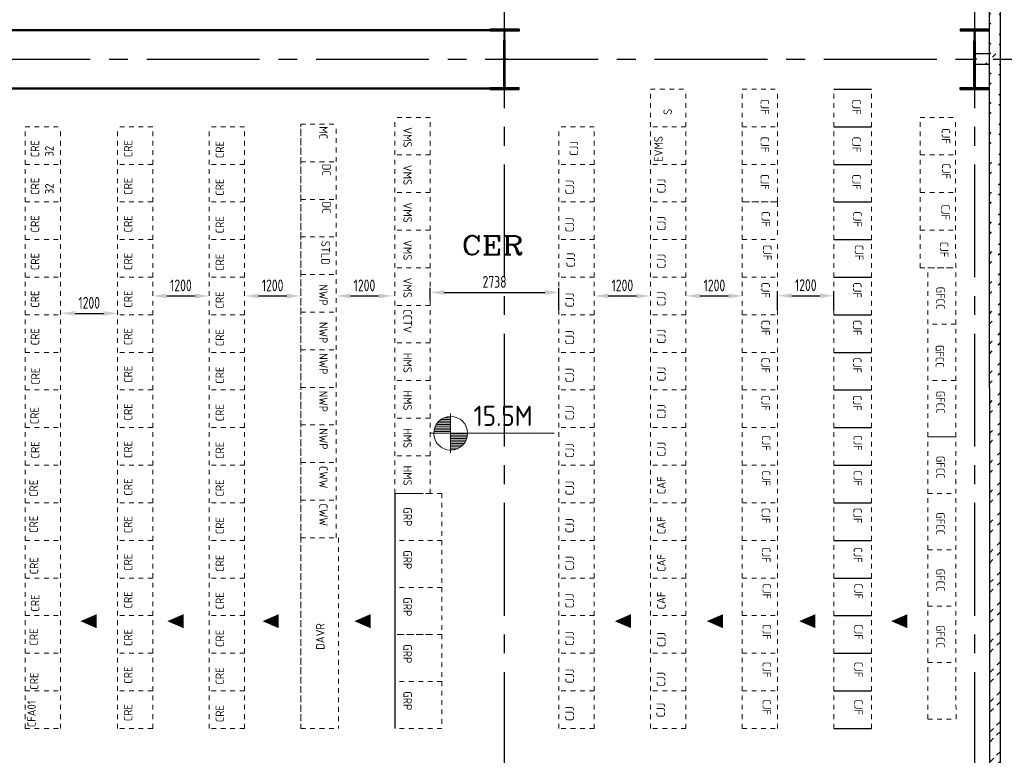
# Model space of a CAD drawing. Extents: x -287416 to 4934791, y -504132 to 1826789.
# Tile 66 of 132: x 62753 to 83692, y -84061 to -68410. Entities that reach past the tile are written whole.
import ezdxf

# ---------------------------------------------------------------- set-up
doc = ezdxf.new("R2010")
doc.units = 0
doc.header["$LTSCALE"] = 800
doc.header["$MEASUREMENT"] = 0
for name, pattern in [('CENTER', [2, 1.25, -0.25, 0.25, -0.25]), ('CENTER2', [1.125, 0.75, -0.125, 0.125, -0.125]), ('DASHED', [0.75, 0.5, -0.25]), ('HIDDENS', [0.25, 0.125, -0.125])]:
    doc.linetypes.add(name, pattern=pattern)
doc.layers.get('0').update_dxf_attribs({"linetype": 'CONTINUOUS'})
doc.layers.get('DEFPOINTS').update_dxf_attribs({"linetype": 'CONTINUOUS'})
for name, color, linetype in [('COL', 1, 'CENTER'), ('GRID', 8, 'CENTER'), ('HATCH', 9, 'CONTINUOUS'), ('WALL', 6, 'CONTINUOUS'), ('WALLH', 2, 'CONTINUOUS')]:
    doc.layers.add(name, color=color, linetype=linetype)
for name, color, linetype, lineweight in [('DIM', 4, 'CONTINUOUS', 15), ('pnl', 251, 'HIDDENS', 9), ('T', 3, 'CONTINUOUS', 15), ('TEXT', 3, 'CONTINUOUS', 15)]:
    doc.layers.add(name, color=color, linetype=linetype, lineweight=lineweight)
doc.styles.add('ROMANC', font='romanc')
doc.styles.add('ROMANS', font='ISO9.shx', dxfattribs={"width": 0.8})
doc.styles.get("Standard").update_dxf_attribs({"font": 'ISO9'})
doc.dimstyles.new('GS', dxfattribs={"dimscale": 100, "dimtxt": 2.5, "dimasz": 3, "dimexe": 1, "dimexo": 1, "dimgap": 1, "dimtad": 1, "dimdec": 0, "dimzin": 0, "dimdsep": 46, "dimtxsty": 'ROMANS', "dimcen": 0.09, "dimclrd": 4, "dimclre": 8, "dimclrt": 3, "dimadec": 0, "dimazin": 0, "dimtfac": 1, "dimtdec": 0, "dimtofl": 0, "dimtmove": 0, "dimatfit": 3, "dimfxl": 1, "dimtolj": 1, "dimtzin": 0, "dimarcsym": 0})

# ---------------------------------------------------------------- blocks, each defined once
blk = doc.blocks.new('*X7')
at = {"color": 0}
for p, q in [((36154, 29375), (36330, 29375)), ((36183, 29400), (36330, 29400)), ((36226, 29425), (36330, 29425)), ((36085, 29250), (36330, 29250)), ((36092, 29275), (36330, 29275)), ((36102, 29300), (36330, 29300)), ((36115, 29325), (36330, 29325)), ((36132, 29350), (36330, 29350)), ((36080, 29200), (36330, 29200)), ((36081, 29225), (36330, 29225))]:
    blk.add_line(p, q, dxfattribs=at)
blk = doc.blocks.new('LL')
for p, q in [((-711, 0), (-711, 423)), ((-1136, 0), (-711, 0)), ((1493, 0), (-711, 0)), ((-711, 0), (-711, -418))]:
    blk.add_line(p, q)
for start, end in [(90, 180), (0, 90), (180, 270), (270, 0)]:
    blk.add_arc((-711, 0), 360, start, end)
at = {"xscale": 1.440000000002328, "yscale": 1.440000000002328, "zscale": 1.440000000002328}
blk.add_blockref('*X7', (-53026, -42044), dxfattribs=at)
at = {"xscale": 1.440000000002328, "yscale": 1.440000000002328, "zscale": 1.440000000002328, "rotation": 180}
blk.add_blockref('*X7', (51604, 42044), dxfattribs=at)
at = {"flags": 4}
blk.add_attdef('LEVEL', (-222, 154), '', height=432, dxfattribs=at)
blk = doc.blocks.new('*D737')
at = {"layer": 'DEFPOINTS', "color": 0, "transparency": 16777216}
for p in [(63632, -74658), (64832, -74658), (64832, -74658)]:
    blk.add_point(p, dxfattribs=at)
at = {"layer": 'WALLH', "color": 4, "lineweight": -2, "transparency": 16777216}
blk.add_line((63932, -74658), (64532, -74658), dxfattribs=at)
at = {"layer": 'WALLH', "color": 4, "transparency": 16777216}
for points in [[(63932, -74608), (63932, -74708), (63632, -74658)], [(64532, -74608), (64532, -74708), (64832, -74658)]]:
    blk.add_solid(points, dxfattribs=at)
at = {"layer": 'WALLH', "color": 3, "transparency": 16777216, "insert": (64232, -74433), "char_height": 250, "attachment_point": 5, "style": 'ROMANS'}
blk.add_mtext('\\A1;1200', dxfattribs=at)
blk = doc.blocks.new('*D738')
at = {"layer": 'DEFPOINTS', "color": 0, "transparency": 16777216}
for p in [(65582, -74288), (66782, -74288), (66782, -74288)]:
    blk.add_point(p, dxfattribs=at)
at = {"layer": 'WALLH', "color": 4, "lineweight": -2, "transparency": 16777216}
blk.add_line((65882, -74288), (66482, -74288), dxfattribs=at)
at = {"layer": 'WALLH', "color": 4, "transparency": 16777216}
for points in [[(65882, -74238), (65882, -74338), (65582, -74288)], [(66482, -74238), (66482, -74338), (66782, -74288)]]:
    blk.add_solid(points, dxfattribs=at)
at = {"layer": 'WALLH', "color": 3, "transparency": 16777216, "insert": (66182, -74063), "char_height": 250, "attachment_point": 5, "style": 'ROMANS'}
blk.add_mtext('\\A1;1200', dxfattribs=at)
blk = doc.blocks.new('*D739')
at = {"layer": 'DEFPOINTS', "color": 0, "transparency": 16777216}
for p in [(67532, -74288), (68732, -74288), (68732, -74288)]:
    blk.add_point(p, dxfattribs=at)
at = {"layer": 'WALL', "color": 4, "lineweight": -2, "transparency": 16777216}
blk.add_line((67832, -74288), (68432, -74288), dxfattribs=at)
at = {"layer": 'WALL', "color": 4, "transparency": 16777216}
for points in [[(67832, -74238), (67832, -74338), (67532, -74288)], [(68432, -74238), (68432, -74338), (68732, -74288)]]:
    blk.add_solid(points, dxfattribs=at)
at = {"layer": 'WALL', "color": 3, "transparency": 16777216, "insert": (68132, -74063), "char_height": 250, "attachment_point": 5, "style": 'ROMANS'}
blk.add_mtext('\\A1;1200', dxfattribs=at)
blk = doc.blocks.new('*D740')
at = {"layer": 'DEFPOINTS', "color": 0, "transparency": 16777216}
for p in [(74970, -74288), (76170, -74288), (76170, -74288)]:
    blk.add_point(p, dxfattribs=at)
at = {"layer": 'WALL', "color": 4, "lineweight": -2, "transparency": 16777216}
blk.add_line((75270, -74288), (75870, -74288), dxfattribs=at)
at = {"layer": 'WALL', "color": 4, "transparency": 16777216}
for points in [[(75270, -74238), (75270, -74338), (74970, -74288)], [(75870, -74238), (75870, -74338), (76170, -74288)]]:
    blk.add_solid(points, dxfattribs=at)
at = {"layer": 'WALL', "color": 3, "transparency": 16777216, "insert": (75570, -74063), "char_height": 250, "attachment_point": 5, "style": 'ROMANS'}
blk.add_mtext('\\A1;1200', dxfattribs=at)
blk = doc.blocks.new('*D749')
at = {"layer": 'DEFPOINTS', "color": 0, "transparency": 16777216}
for p in [(69485, -74288), (70685, -74288), (70685, -74288)]:
    blk.add_point(p, dxfattribs=at)
at = {"layer": 'WALL', "color": 4, "lineweight": -2, "transparency": 16777216}
blk.add_line((69785, -74288), (70385, -74288), dxfattribs=at)
at = {"layer": 'WALL', "color": 4, "transparency": 16777216}
for points in [[(69785, -74238), (69785, -74338), (69485, -74288)], [(70385, -74238), (70385, -74338), (70685, -74288)]]:
    blk.add_solid(points, dxfattribs=at)
at = {"layer": 'WALL', "color": 3, "transparency": 16777216, "insert": (70085, -74063), "char_height": 250, "attachment_point": 5, "style": 'ROMANS'}
blk.add_mtext('\\A1;1200', dxfattribs=at)
blk = doc.blocks.new('*D750')
at = {"layer": 'DEFPOINTS', "color": 0, "transparency": 16777216}
for p in [(76927, -74288), (78127, -74288), (78127, -74288)]:
    blk.add_point(p, dxfattribs=at)
at = {"layer": 'WALL', "color": 4, "lineweight": -2, "transparency": 16777216}
blk.add_line((77227, -74288), (77827, -74288), dxfattribs=at)
at = {"layer": 'WALL', "color": 4, "transparency": 16777216}
for points in [[(77227, -74238), (77227, -74338), (76927, -74288)], [(77827, -74238), (77827, -74338), (78127, -74288)]]:
    blk.add_solid(points, dxfattribs=at)
at = {"layer": 'WALL', "color": 3, "transparency": 16777216, "insert": (77527, -74063), "char_height": 250, "attachment_point": 5, "style": 'ROMANS'}
blk.add_mtext('\\A1;1200', dxfattribs=at)
blk = doc.blocks.new('*D753')
at = {"layer": 'DEFPOINTS', "color": 0, "transparency": 16777216}
for p in [(80070, -74283), (78870, -74688), (80070, -74688)]:
    blk.add_point(p, dxfattribs=at)
at = {"layer": 'WALL', "color": 8, "lineweight": -2, "transparency": 16777216}
for p, q in [((78870, -74588), (78870, -74183)), ((80070, -74588), (80070, -74183))]:
    blk.add_line(p, q, dxfattribs=at)
at = {"layer": 'WALL', "color": 4, "lineweight": -2, "transparency": 16777216}
blk.add_line((79170, -74283), (79770, -74283), dxfattribs=at)
at = {"layer": 'WALL', "color": 4, "transparency": 16777216}
for points in [[(79170, -74233), (79170, -74333), (78870, -74283)], [(79770, -74233), (79770, -74333), (80070, -74283)]]:
    blk.add_solid(points, dxfattribs=at)
at = {"layer": 'WALL', "color": 3, "transparency": 16777216, "insert": (79470, -74058), "char_height": 250, "attachment_point": 5, "style": 'ROMANS'}
blk.add_mtext('\\A1;1200', dxfattribs=at)
blk = doc.blocks.new('*D763')
at = {"layer": 'DEFPOINTS', "color": 0, "transparency": 16777216}
for p in [(74220, -74213), (71482, -74488), (74220, -74688)]:
    blk.add_point(p, dxfattribs=at)
at = {"layer": 'WALL', "color": 8, "lineweight": -2, "transparency": 16777216}
for p, q in [((71482, -74388), (71482, -74113)), ((74220, -74588), (74220, -74113))]:
    blk.add_line(p, q, dxfattribs=at)
at = {"layer": 'WALL', "color": 4, "lineweight": -2, "transparency": 16777216}
blk.add_line((71782, -74213), (73920, -74213), dxfattribs=at)
at = {"layer": 'WALL', "color": 4, "transparency": 16777216}
for points in [[(71782, -74163), (71782, -74263), (71482, -74213)], [(73920, -74163), (73920, -74263), (74220, -74213)]]:
    blk.add_solid(points, dxfattribs=at)
at = {"layer": 'WALL', "color": 3, "transparency": 16777216, "insert": (72851, -73988), "char_height": 250, "attachment_point": 5, "style": 'ROMANS'}
blk.add_mtext('\\A1;2738', dxfattribs=at)
blk = doc.blocks.new('A$C14326149')
at = {"layer": 'COL'}
h = blk.add_hatch(dxfattribs=at)
h.set_pattern_fill('ANSI31', color=256, scale=100, style=0)
h.paths.add_polyline_path([(310, 640), (0, 640), (0, 600), (310, 600)])
h.paths.add_polyline_path([(0, 600), (0, 640), (-310, 640), (-310, 600)])
h.paths.add_polyline_path([(0, -640), (0, -600), (-310, -600), (-310, -640)])
h.paths.add_polyline_path([(0, -600), (0, -640), (310, -640), (310, -600)])
h.paths.add_polyline_path([(-16, 0), (0, 0), (0, 600), (-16, 600)])
h.paths.add_polyline_path([(0, 0), (16, 0), (16, 600), (0, 600)])
h.paths.add_polyline_path([(16, 0), (0, 0), (0, -600), (16, -600)])
h.paths.add_polyline_path([(-16, -600), (0, -600), (0, 0), (-16, 0)])
for p, q in [((310, 640), (-310, 640)), ((-310, 640), (-310, 600)), ((310, 640), (310, 600)), ((310, 600), (-310, 600)), ((-16, -600), (-16, 600)), ((16, -600), (16, 600)), ((-310, -600), (310, -600)), ((-310, -640), (-310, -600)), ((310, -640), (310, -600)), ((-310, -640), (310, -640))]:
    blk.add_line(p, q, dxfattribs=at)
at = {"layer": 'COL', "color": 2}
for p, q in [((0, -672), (0, 672)), ((44, 0), (-44, 0))]:
    blk.add_line(p, q, dxfattribs=at)

msp = doc.modelspace()

# ---------------------------------------------------------------- hatches: boundary and pattern name
at = {"layer": 'HATCH'}
h = msp.add_hatch(dxfattribs=at)
h.set_pattern_fill('ANSI32', color=256, scale=1200, style=0)
h.set_pattern_definition([(45, (-1822.04, -210775.5), (-318.198, 318.198), []), (45, (-1609.9, -210775.5), (-318.198, 318.198), [])])
edge = h.paths.add_edge_path()
edge.add_line((83388.1, -122922), (83379.1, -61702))
edge.add_line((83618.1, -122922), (83607.4, -61472))
h = msp.add_hatch(dxfattribs=at)
h.set_pattern_fill('ANSI32', color=256, scale=1200, style=0)
h.set_pattern_definition([(45, (-23852.8, -212773.7), (-318.198, 318.198), []), (45, (-23640.65, -212773.7), (-318.198, 318.198), [])])
edge = h.paths.add_edge_path()
edge.add_line((83380.2, -69367), (83043, -69367))
edge.add_line((83610.2, -69137), (83043, -69137))

# ---------------------------------------------------------------- linework, layer by layer
at = {"color": 6}
for p, q in [((80069.7, -69888.5), (80869.7, -69888.5)), ((80069.7, -70688.5), (80869.7, -70688.5)), ((80069.7, -71488.5), (80869.7, -71488.5)), ((80069.7, -72288.5), (80869.7, -72288.5)), ((80069.7, -73088.5), (80869.7, -73088.5)), ((80069.7, -73888.5), (80869.7, -73888.5)), ((80069.7, -74688.5), (80869.7, -74688.5)), ((80069.7, -75488.5), (80869.7, -75488.5)), ((80069.7, -76288.5), (80869.7, -76288.5)), ((80069.7, -77088.5), (80869.7, -77088.5)), ((80069.7, -77888.5), (80869.7, -77888.5)), ((80069.7, -78688.5), (80869.7, -78688.5)), ((80069.7, -79488.5), (80869.7, -79488.5)), ((80069.7, -80288.5), (80869.7, -80288.5)), ((80069.7, -81088.5), (80869.7, -81088.5)), ((80069.7, -81888.5), (80869.7, -81888.5)), ((80069.7, -82688.5), (80869.7, -82688.5)), ((80069.7, -83488.5), (80869.7, -83488.5))]:
    msp.add_line(p, q, dxfattribs=at)
msp.add_line((70731.7, -78488.5), (70731.7, -83488.5))
msp.add_line((70731.7, -78488.5), (70731.7, -83488.5))
at = {"linetype": 'DASHED', "const_width": 50, "flags": 128}
for points in [[(62373.1, -68632), (72753.1, -68632)], [(62373.1, -69872), (72753.1, -69872)]]:
    msp.add_lwpolyline(points, dxfattribs=at)
at = {"layer": 'GRID', "linetype": 'CENTER2', "ltscale": 4}
for p, q in [((83063.1, -127890.5), (83063.1, -60846.1)), ((73063.1, -127890.5), (73063.1, -61349.7)), ((58254.9, -69252), (85528.7, -69252))]:
    msp.add_line(p, q, dxfattribs=at)
at = {"layer": 'pnl', "color": 2}
for p, q in [((76169.7, -75488.5), (76169.7, -69888.5)), ((76169.7, -69888.5), (76919.7, -69888.5)), ((76919.7, -83488.5), (76919.7, -69888.5)), ((74219.7, -83488.5), (74219.7, -70688.5)), ((74969.7, -70688.5), (74219.7, -70688.5)), ((74969.7, -83488.5), (74969.7, -70688.5)), ((76919.7, -70688.5), (76169.7, -70688.5)), ((76919.7, -83488.5), (76919.7, -70688.5)), ((74969.7, -71488.5), (74219.7, -71488.5)), ((76919.7, -71488.5), (76169.7, -71488.5)), ((74969.7, -72288.5), (74219.7, -72288.5)), ((76919.7, -72288.5), (76169.7, -72288.5)), ((74969.7, -73088.5), (74219.7, -73088.5)), ((76919.7, -73088.5), (76169.7, -73088.5)), ((74969.7, -73888.5), (74219.7, -73888.5)), ((76919.7, -73888.5), (76169.7, -73888.5)), ((74969.7, -74688.5), (74219.7, -74688.5)), ((76919.7, -74688.5), (76169.7, -74688.5)), ((74969.7, -75488.5), (74219.7, -75488.5)), ((76169.7, -83488.5), (76169.7, -75488.5)), ((76919.7, -75488.5), (76169.7, -75488.5)), ((74969.7, -76288.5), (74219.7, -76288.5)), ((76919.7, -76288.5), (76169.7, -76288.5)), ((74969.7, -77088.5), (74219.7, -77088.5)), ((76919.7, -77088.5), (76169.7, -77088.5)), ((74969.7, -77888.5), (74219.7, -77888.5)), ((76919.7, -77888.5), (76169.7, -77888.5)), ((74969.7, -78688.5), (74219.7, -78688.5)), ((76919.7, -78688.5), (76169.7, -78688.5)), ((74969.7, -79488.5), (74219.7, -79488.5)), ((76919.7, -79488.5), (76169.7, -79488.5)), ((74969.7, -80288.5), (74219.7, -80288.5)), ((76919.7, -80288.5), (76169.7, -80288.5)), ((74969.7, -81088.5), (74219.7, -81088.5)), ((76919.7, -81088.5), (76169.7, -81088.5)), ((74969.7, -81888.5), (74219.7, -81888.5)), ((76919.7, -81888.5), (76169.7, -81888.5)), ((74969.7, -82688.5), (74219.7, -82688.5)), ((76919.7, -82688.5), (76169.7, -82688.5)), ((74969.7, -83488.5), (74219.7, -83488.5)), ((76919.7, -83488.5), (76169.7, -83488.5))]:
    msp.add_line(p, q, dxfattribs=at)
at = {"layer": 'pnl', "color": 6}
for p, q in [((78119.7, -69888.5), (78869.7, -69888.5)), ((78119.7, -73088.5), (78119.7, -69888.5)), ((78119.7, -83488.5), (78119.7, -69888.5)), ((78869.7, -72288.5), (78869.7, -69888.5)), ((80069.7, -83488.5), (80069.7, -69888.5)), ((80869.7, -83488.5), (80869.7, -69888.5)), ((81905.3, -73688.5), (81905.3, -70488.5)), ((81905.3, -70488.5), (82655.3, -70488.5)), ((82664.8, -83288.5), (82655.3, -70488.5)), ((78119.7, -70688.5), (78869.7, -70688.5)), ((81905.3, -71288.5), (82655.3, -71288.5)), ((78119.7, -71488.5), (78869.7, -71488.5)), ((81905.3, -72088.5), (82655.3, -72088.5)), ((78119.7, -72288.5), (78869.7, -72288.5)), ((78119.7, -72288.5), (78869.7, -72288.5)), ((78169.7, -72288.5), (78869.7, -72288.5)), ((78869.7, -72288.5), (78869.7, -73088.5)), ((81905.3, -72888.5), (82655.3, -72888.5)), ((78119.7, -83488.5), (78119.7, -73088.5)), ((78119.7, -73088.5), (78869.7, -73088.5)), ((78119.7, -73088.5), (78869.7, -73088.5)), ((78119.7, -73088.5), (78869.7, -73088.5)), ((78869.7, -83488.5), (78869.7, -73088.5)), ((81905.3, -73688.5), (82655.3, -73688.5)), ((82064.8, -77288.5), (82064.8, -73688.5)), ((82064.8, -73688.5), (82664.8, -73688.5)), ((78119.7, -73888.5), (78869.7, -73888.5)), ((78119.7, -74688.5), (78869.7, -74688.5)), ((82664.8, -74888.5), (82064.8, -74888.5)), ((78119.7, -75488.5), (78869.7, -75488.5)), ((82664.8, -76088.5), (82064.8, -76088.5)), ((78119.7, -76288.5), (78869.7, -76288.5)), ((78119.7, -77088.5), (78869.7, -77088.5)), ((82064.8, -83288.5), (82064.8, -77288.5)), ((82064.8, -77288.5), (82664.8, -77288.5)), ((82664.8, -77288.5), (82064.8, -77288.5)), ((78119.7, -77888.5), (78869.7, -77888.5)), ((82064.8, -78488.5), (82664.8, -78488.5)), ((78119.7, -78688.5), (78869.7, -78688.5)), ((78119.7, -79488.5), (78869.7, -79488.5)), ((82064.8, -79688.5), (82664.8, -79688.5)), ((78119.7, -80288.5), (78869.7, -80288.5)), ((82064.8, -80888.5), (82664.8, -80888.5)), ((78119.7, -81088.5), (78869.7, -81088.5)), ((78119.7, -81888.5), (78869.7, -81888.5)), ((82064.8, -82088.5), (82664.8, -82088.5)), ((78119.7, -82688.5), (78869.7, -82688.5)), ((82064.8, -83288.5), (82664.8, -83288.5)), ((78119.7, -83488.5), (78869.7, -83488.5))]:
    msp.add_line(p, q, dxfattribs=at)
at = {"layer": 'pnl'}
for p, q in [((70731.7, -78488.5), (70731.7, -70488.5)), ((71481.7, -70488.5), (70731.7, -70488.5)), ((71481.7, -78488.5), (71481.7, -70488.5)), ((71481.7, -78488.5), (71481.7, -70488.5)), ((68731.7, -73832.5), (68731.7, -70632.5)), ((68731.7, -83488.5), (68731.7, -70632.5)), ((68731.7, -70632.5), (69481.7, -70632.5)), ((68731.7, -83488.5), (68731.7, -70688.5)), ((69481.7, -73832.5), (69481.7, -70632.5)), ((71481.7, -71288.5), (70731.7, -71288.5)), ((68731.7, -71432.5), (69481.7, -71432.5)), ((68731.7, -72232.5), (69481.7, -72232.5)), ((71481.7, -72088.5), (70731.7, -72088.5)), ((68731.7, -73032.5), (69481.7, -73032.5)), ((71481.7, -72888.5), (70731.7, -72888.5)), ((71481.7, -73688.5), (70731.7, -73688.5)), ((68731.7, -79432.5), (68731.7, -73832.5)), ((68731.7, -73832.5), (69481.7, -73832.5)), ((68731.7, -73832.5), (69481.7, -73832.5)), ((68731.7, -73832.5), (69481.7, -73832.5)), ((68731.7, -73832.5), (69481.7, -73832.5)), ((69481.7, -79432.5), (69481.7, -73832.5)), ((71481.7, -74488.5), (70731.7, -74488.5)), ((68731.7, -74632.5), (69481.7, -74632.5)), ((71481.7, -75288.5), (70731.7, -75288.5)), ((68731.7, -75432.5), (69481.7, -75432.5)), ((71481.7, -76088.5), (70731.7, -76088.5)), ((68731.7, -76232.5), (69481.7, -76232.5)), ((68731.7, -77032.5), (69481.7, -77032.5)), ((71481.7, -76888.5), (70731.7, -76888.5)), ((68731.7, -77832.5), (69481.7, -77832.5)), ((71481.7, -77688.5), (70731.7, -77688.5)), ((70731.7, -78488.5), (71281.7, -78488.5)), ((71481.7, -78488.5), (70731.7, -78488.5)), ((71731.7, -78488.5), (70731.7, -78488.5)), ((71731.7, -78488.5), (71181.7, -78488.5)), ((71731.7, -78488.5), (71731.7, -79488.5)), ((68731.7, -78632.5), (69481.7, -78632.5)), ((68731.7, -79432.5), (69481.7, -79432.5)), ((68731.7, -79432.5), (69531.7, -79432.5)), ((68731.7, -79432.5), (68731.7, -83488.5)), ((69531.7, -79432.5), (69531.7, -83488.5)), ((70731.7, -79432.5), (70731.7, -83488.5)), ((71731.7, -79488.5), (70731.7, -79488.5)), ((71731.7, -79488.5), (71731.7, -80488.5)), ((71731.7, -80488.5), (70731.7, -80488.5)), ((71731.7, -80488.5), (71731.7, -81488.5)), ((71731.7, -81488.5), (70731.7, -81488.5)), ((71481.7, -81488.5), (70731.7, -81488.5)), ((71731.7, -81488.5), (70731.7, -81488.5)), ((71731.7, -81488.5), (71731.7, -82488.5)), ((71731.7, -82488.5), (70731.7, -82488.5)), ((71731.7, -82488.5), (71731.7, -83488.5)), ((68731.7, -83488.5), (69481.7, -83488.5)), ((71731.7, -83488.5), (70731.7, -83488.5))]:
    msp.add_line(p, q, dxfattribs=at)
at = {"layer": 'pnl', "color": 4}
for p, q in [((62870.3, -83488.5), (62870.3, -70688.5)), ((62870.3, -70688.5), (63620.3, -70688.5)), ((63620.3, -83488.5), (63620.3, -70688.5)), ((64831.7, -83488.5), (64831.7, -70688.5)), ((65581.7, -70688.5), (64831.7, -70688.5)), ((65581.7, -83488.5), (65581.7, -70688.5)), ((66781.7, -83488.5), (66781.7, -70688.5)), ((67531.7, -70688.5), (66781.7, -70688.5)), ((67531.7, -83488.5), (67531.7, -70688.5)), ((62870.3, -71488.5), (63620.3, -71488.5)), ((62870.3, -71488.5), (63620.3, -71488.5)), ((65581.7, -71488.5), (64831.7, -71488.5)), ((67531.7, -71488.5), (66781.7, -71488.5)), ((62870.3, -72288.5), (63620.3, -72288.5)), ((62870.3, -72288.5), (63620.3, -72288.5)), ((65581.7, -72288.5), (64831.7, -72288.5)), ((67531.7, -72288.5), (66781.7, -72288.5)), ((62870.3, -73088.5), (63620.3, -73088.5)), ((62870.3, -73088.5), (63620.3, -73088.5)), ((65581.7, -73088.5), (64831.7, -73088.5)), ((67531.7, -73088.5), (66781.7, -73088.5)), ((62870.3, -73888.5), (63620.3, -73888.5)), ((62870.3, -73888.5), (63620.3, -73888.5)), ((65581.7, -73888.5), (64831.7, -73888.5)), ((67531.7, -73888.5), (66781.7, -73888.5)), ((62870.3, -74688.5), (63620.3, -74688.5)), ((62870.3, -74688.5), (63620.3, -74688.5)), ((65581.7, -74688.5), (64831.7, -74688.5)), ((67531.7, -74688.5), (66781.7, -74688.5)), ((62870.3, -75488.5), (63620.3, -75488.5)), ((65581.7, -75488.5), (64831.7, -75488.5)), ((67531.7, -75488.5), (66781.7, -75488.5)), ((62870.3, -76288.5), (63620.3, -76288.5)), ((65581.7, -76288.5), (64831.7, -76288.5)), ((67531.7, -76288.5), (66781.7, -76288.5)), ((62870.3, -77088.5), (63620.3, -77088.5)), ((65581.7, -77088.5), (64831.7, -77088.5)), ((67531.7, -77088.5), (66781.7, -77088.5)), ((62870.3, -77888.5), (63620.3, -77888.5)), ((65581.7, -77888.5), (64831.7, -77888.5)), ((67531.7, -77888.5), (66781.7, -77888.5)), ((62870.3, -78688.5), (63620.3, -78688.5)), ((65581.7, -78688.5), (64831.7, -78688.5)), ((67531.7, -78688.5), (66781.7, -78688.5)), ((62870.3, -79488.5), (63620.3, -79488.5)), ((65581.7, -79488.5), (64831.7, -79488.5)), ((67531.7, -79488.5), (66781.7, -79488.5)), ((62870.3, -80288.5), (63620.3, -80288.5)), ((65581.7, -80288.5), (64831.7, -80288.5)), ((67531.7, -80288.5), (66781.7, -80288.5)), ((62870.3, -81088.5), (63620.3, -81088.5)), ((65581.7, -81088.5), (64831.7, -81088.5)), ((67531.7, -81088.5), (66781.7, -81088.5)), ((62870.3, -81888.5), (63620.3, -81888.5)), ((65581.7, -81888.5), (64831.7, -81888.5)), ((67531.7, -81888.5), (66781.7, -81888.5)), ((62870.3, -82688.5), (63620.3, -82688.5)), ((65581.7, -82688.5), (64831.7, -82688.5)), ((67531.7, -82688.5), (66781.7, -82688.5)), ((62870.3, -83488.5), (63620.3, -83488.5)), ((65581.7, -83488.5), (64831.7, -83488.5)), ((67531.7, -83488.5), (66781.7, -83488.5))]:
    msp.add_line(p, q, dxfattribs=at)
at = {"layer": 'TEXT', "color": 4, "ltscale": 101}
for points in [[(64045, -81206.8, 0, 300, 0), (64390.9, -81206.9, 300, 300, 0)], [(65893.5, -81206.8, 0, 300, 0), (66239.3, -81206.9, 300, 300, 0)]]:
    msp.add_lwpolyline(points, format="xyseb", dxfattribs=at)
at = {"layer": 'TEXT', "ltscale": 101}
for points in [[(67917.1, -81206.8, 0, 300, 0), (68262.9, -81206.9, 300, 300, 0)], [(69870.1, -81206.8, 0, 300, 0), (70215.9, -81206.9, 300, 300, 0)], [(77366.2, -81206.8, 0, 300, 0), (77712, -81206.9, 300, 300, 0)]]:
    msp.add_lwpolyline(points, format="xyseb", dxfattribs=at)
at = {"layer": 'TEXT', "color": 2, "ltscale": 101}
msp.add_lwpolyline([(75409.1, -81206.8, 0, 300, 0), (75754.9, -81206.9, 300, 300, 0)], format="xyseb", dxfattribs=at)
at = {"layer": 'TEXT', "color": 6, "ltscale": 101}
for points in [[(79330.1, -81206.8, 0, 300, 0), (79675.9, -81206.9, 300, 300, 0)], [(81287.2, -81206.8, 0, 300, 0), (81633, -81206.9, 300, 300, 0)]]:
    msp.add_lwpolyline(points, format="xyseb", dxfattribs=at)
at = {"layer": 'WALL'}
for p, q in [((83618.1, -122922), (83609.1, -61472)), ((83388.1, -122692.2), (83379.1, -61701.9)), ((83380.2, -69137), (83079.1, -69137)), ((83380.2, -69367), (83079.1, -69367))]:
    msp.add_line(p, q, dxfattribs=at)

# ---------------------------------------------------------------- block references
at = {"layer": 'DIM'}
for p in [(73063.1, -69252), (83063.1, -69252)]:
    msp.add_blockref('A$C14326149', p, dxfattribs=at)
at = {"layer": 'TEXT'}
msp.add_blockref('LL', (72628.9, -77209.2), dxfattribs=at).add_auto_attribs({'LEVEL': '15.5M'})

# ---------------------------------------------------------------- texts
at = {"layer": 'pnl', "color": 6, "style": 'ROMANS'}
for s, p in [('CJF', (78509.5, -70098.2)), ('CJF', (80459.5, -70098.2)), ('CJF', (82360.9, -70720)), ('CJF', (78509.5, -70898.2)), ('CJF', (80459.5, -70898.2)), ('CJF', (82368.5, -71468.2)), ('CJF', (78509.5, -71698.2)), ('CJF', (80459.5, -71698.2)), ('CJF', (82352.4, -72339.4)), ('CJF', (78528.5, -72487.2)), ('CJF', (80478.5, -72487.2)), ('CJF', (78563.2, -73198)), ('CJF', (80513.2, -73198)), ('CJF', (82321.5, -73133.3)), ('CJF', (78525.3, -73998)), ('CJF', (80475.3, -73998)), ('GFCC', (82245.1, -74089.9)), ('CJF', (78525.3, -74798)), ('CJF', (80475.3, -74798)), ('GFCC', (82232.2, -75329.7)), ('CJF', (78525.3, -75598)), ('CJF', (80475.3, -75598)), ('CJF', (78525.3, -76398)), ('CJF', (80475.3, -76398)), ('GFCC', (82245.7, -76304.3)), ('CJF', (78536.6, -77247)), ('CJF', (80486.6, -77247)), ('GFCC', (82245.1, -77689.9)), ('CJF', (78536, -77999.9)), ('CJF', (80486, -77999.9)), ('CJF', (78532.3, -78796)), ('CJF', (80482.3, -78796)), ('GFCC', (82245.1, -78889.9)), ('CJF', (78539.4, -79631.6)), ('CJF', (80489.4, -79631.6)), ('GFCC', (82245.1, -80089.9)), ('CJF', (78551.5, -80405.2)), ('CJF', (80501.5, -80405.2)), ('CJF', (78552.3, -81271.1)), ('CJF', (80502.3, -81271.1)), ('GFCC', (82245.1, -81289.9)), ('CJF', (78552.3, -82071.1)), ('CJF', (80502.3, -82071.1)), ('CJF', (78552.3, -82871.1)), ('CJF', (80502.3, -82871.1))]:
    msp.add_text(s, height=180, rotation=270, dxfattribs=at).set_placement(p)
at = {"layer": 'pnl', "color": 2, "style": 'ROMANS'}
for s, p in [('S', (76623.4, -70433.7)), ('CJJ', (74628.9, -71305.2)), ('EVMS', (76427.4, -71433.7)), ('CJJ', (74537.9, -72130.8)), ('CJJ', (76487.9, -72105.2)), ('CJJ', (74537.9, -72930.8)), ('CJJ', (76487.9, -72905.2)), ('CJJ', (74561.9, -73678.8)), ('CJJ', (76487.9, -73705.2)), ('CJJ', (76487.9, -74505.2)), ('CJJ', (74537.9, -74530.8)), ('CJJ', (74537.9, -75330.8)), ('CJJ', (76487.9, -75305.2)), ('CJJ', (74537.9, -76130.8)), ('CJJ', (76487.9, -76105.2)), ('CJJ', (74537.9, -76930.8)), ('CJJ', (76487.9, -76905.2)), ('CJJ', (74537.9, -77730.8)), ('CJJ', (76487.9, -77705.2)), ('CAF', (76487.9, -78505.2)), ('CJJ', (74537.9, -78530.8)), ('CJJ', (74537.9, -79330.8)), ('CAF', (76487.9, -79356.1)), ('CJJ', (74537.9, -80130.8)), ('CAF', (76487.9, -80156.1)), ('CJJ', (74537.9, -80930.8)), ('CAF', (76487.9, -80956.1)), ('CJJ', (74537.9, -81730.8)), ('CJJ', (76487.9, -81756.1)), ('CJJ', (74537.9, -82530.8)), ('CJJ', (76481.4, -82598.9)), ('CJJ', (76473.7, -83254.1)), ('CJJ', (74537.9, -83330.8))]:
    msp.add_text(s, height=180, rotation=90, dxfattribs=at).set_placement(p)
at = {"layer": 'pnl', "style": 'ROMANS'}
for s, rotation, p in [('MC', 270, (69121.6, -70676.6)), ('VMS', 270, (70911.9, -70698.2)), ('DC', 270, (69188, -71477.4)), ('VMS', 270, (70911.9, -71498.2)), ('DC', 270, (69188, -72277.4)), ('VMS', 270, (70911.9, -72298.2)), ('STLD', 270, (69168.2, -73115.4)), ('VMS', 270, (70911.9, -73098.2)), ('VMS', 270, (70911.9, -73898.2)), ('NWP', 270, (69121.6, -74042.2)), ('CCTV', 270, (70911.9, -74569.6)), ('NWP', 270, (69121.6, -74842.2)), ('NWP', 270, (69121.6, -75504.2)), ('HMS', 270, (70911.9, -75498.2)), ('NWP', 270, (69121.6, -76304.2)), ('HMS', 270, (70911.9, -76298.2)), ('NWP', 270, (69121.6, -77104.2)), ('HMS', 270, (70911.9, -77098.2)), ('CWW', 270, (69121.6, -77904.2)), ('HMS', 270, (70911.9, -77898.2)), ('CWW', 270, (69121.6, -78704.2)), ('GRP', 270, (70913.4, -78784.9)), ('GRP', 270, (70911.9, -79698.2)), ('GRP', 270, (70911.9, -80698.2)), ('DAVR', 90, (69235.4, -81814.9)), ('GRP', 270, (70911.9, -81698.2)), ('GRP', 270, (70911.9, -82698.2))]:
    msp.add_text(s, height=180, rotation=rotation, dxfattribs=at).set_placement(p)
at = {"layer": 'pnl', "color": 4, "style": 'ROMANS'}
for s, p in [('CRE', (63169.2, -71338.1)), ('CRE', (65149.9, -71337.2)), ('CRE', (67099.9, -71356.1)), ('32', (63473.1, -71319.4)), ('CRE', (63169.2, -72138.1)), ('CRE', (65149.9, -72137.2)), ('CRE', (67099.9, -72156.1)), ('32', (63473.1, -72119.4)), ('CRE', (63169.2, -72938.1)), ('CRE', (65149.9, -72937.2)), ('CRE', (67099.9, -72956.1)), ('CRE', (63169.2, -73738.1)), ('CRE', (65149.9, -73737.2)), ('CRE', (67099.9, -73756.1)), ('CRE', (63169.2, -74538.1)), ('CRE', (65149.9, -74537.2)), ('CRE', (67099.9, -74556.1)), ('CRE', (63169.2, -75338.1)), ('CRE', (65149.9, -75337.2)), ('CRE', (67099.9, -75356.1)), ('CRE', (63179.3, -76181.2)), ('CRE', (65149.9, -76137.2)), ('CRE', (67099.9, -76156.1)), ('CRE', (63159.5, -77018.2)), ('CRE', (65149.9, -76937.2)), ('CRE', (67099.9, -76956.1)), ('CRE', (63171.3, -77745.1)), ('CRE', (65149.9, -77737.2)), ('CRE', (67099.9, -77756.1)), ('CRE', (65149.9, -78537.2)), ('CRE', (63139.7, -78563.7)), ('CRE', (67099.9, -78556.1)), ('CRE', (63139.8, -79329.7)), ('CRE', (65149.9, -79337.2)), ('CRE', (67099.9, -79356.1)), ('CRE', (63147.6, -80210.6)), ('CRE', (65149.9, -80137.2)), ('CRE', (67099.9, -80156.1)), ('CRE', (63171.3, -81004.8)), ('CRE', (65149.9, -80937.2)), ('CRE', (67099.9, -80956.1)), ('CRE', (63143.6, -81727.3)), ('CRE', (65149.9, -81737.2)), ('CRE', (67099.9, -81756.1)), ('CRE', (63151, -82665.3)), ('CRE', (65149.9, -82537.2)), ('CRE', (67099.9, -82556.1)), ('CFA01', (63096, -83463)), ('CRE', (65149.9, -83337.2)), ('CRE', (67099.9, -83356.1))]:
    msp.add_text(s, height=180, rotation=90, dxfattribs=at).set_placement(p)
at = {"layer": 'T', "style": 'ROMANC', "width": 1.2}
msp.add_text('CER', height=400, dxfattribs=at).set_placement((72147.5, -73408.6))
at = {"layer": 'T', "char_height": 400, "attachment_point": 1, "rotation": 90, "style": 'ROMANC'}
for insert in [(70696.3, -154534.2), (70696.3, -299576.8)]:
    msp.add_mtext_dynamic_manual_height_columns('\\pi110.05;SOOT BLOWER MCC ON \\P\\pi605.28;RAISED CHEQUERED \\P\\pi1643.4;PLATE FLOOR', width=7496.283, gutter_width=2000, heights=[0], dxfattribs=dict(at, insert=insert))

# ---------------------------------------------------------------- dimensions: what is measured, and where the dimension line sits
at = {"layer": 'WALL'}
for base, p1, p2, picture, middle in [((68731.7, -74288.5), (67531.7, -74288.5), (68731.7, -74288.5), '*D739', (68131.7, -74063.5)), ((70684.8, -74288.5), (69484.8, -74288.5), (70684.8, -74288.5), '*D749', (70084.8, -74063.5)), ((74219.7, -74213), (71481.7, -74488.5), (74219.7, -74688.5), '*D763', (72850.7, -73988)), ((76169.7, -74288.5), (74969.7, -74288.5), (76169.7, -74288.5), '*D740', (75569.7, -74063.5)), ((78126.8, -74288.5), (76926.8, -74288.5), (78126.8, -74288.5), '*D750', (77526.8, -74063.5)), ((80069.7, -74283), (78869.7, -74688.5), (80069.7, -74688.5), '*D753', (79469.7, -74058))]:
    dim = msp.add_linear_dim(base=base, p1=p1, p2=p2, dimstyle='GS', dxfattribs=at)
    dim.commit()
    dim.dimension.update_dxf_attribs({"geometry": picture, "text_midpoint": middle})
at = {"layer": 'WALLH', "color": 4}
for base, p1, p2, picture, middle in [((66781.7, -74288.5), (65581.7, -74288.5), (66781.7, -74288.5), '*D738', (66181.7, -74063.5)), ((64831.7, -74658.5), (63631.7, -74658.5), (64831.7, -74658.5), '*D737', (64231.7, -74433.5))]:
    dim = msp.add_linear_dim(base=base, p1=p1, p2=p2, dimstyle='GS', dxfattribs=at)
    dim.commit()
    dim.dimension.update_dxf_attribs({"geometry": picture, "text_midpoint": middle})

doc.saveas('drawing.dxf')
